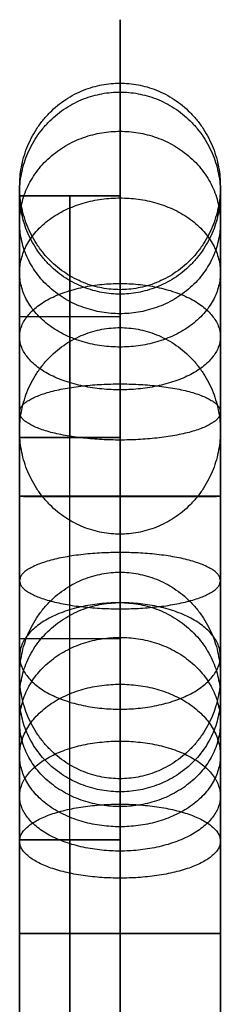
# Model space of a CAD drawing. Header units: millimetres. Extents: x -413 to 413, y -277 to 20.
# Tile 31 of 32: x 387 to 391, y 0 to 20. Entities that reach past the tile are written whole.
import ezdxf

# ---------------------------------------------------------------- set-up
doc = ezdxf.new("R2010")
doc.units = ezdxf.units.MM
doc.layers.add('Défaut', color=7, linetype='Continuous', true_color=0x000000)

# ---------------------------------------------------------------- blocks, each defined once
blk = doc.blocks.new('Shelf Library Rails_1852 v1')
at = {"layer": 'Défaut'}
blk.add_line((0.759, 926.503, 0), (0.759, 926.503, 7.7), dxfattribs=at)
for points in [[(0.759, 1852.503, 0), (0.759, 1852.503, 10), (0.759, 1852.503, 20)], [(0.759, 0.503, 20), (0.759, 0.503, 10), (0.759, 0.503, 0)]]:
    blk.add_open_spline(points, degree=2, dxfattribs=at)
blk = doc.blocks.new('Document1')
at = {"layer": 'Défaut', "extrusion": (1, -1.249e-16, 3.509e-14), "rotation": 360}
blk.add_blockref('Shelf Library Rails_1852 v1', (-7211.372, -16.387, 5522.042), dxfattribs=at)
blk = doc.blocks.new('Cabinet Mount Hook v2')
at = {"layer": 'Défaut'}
for p, q in [((-30, 2), (17.19, 2)), ((17.19, 0, -6), (17.19, 2, -6)), ((21.19, 0, 4.501), (21.19, 2, 4.501)), ((25.19, 2, -4.611), (25.19, 0, -4.611)), ((25.19, 2), (30, 2)), ((27.595, 0, -11.111), (27.595, 2, -11.111)), ((30, 0), (30, 2)), ((17.19, 1, -12.5), (-30, 1, -12.5)), ((-30, 1, 12.5), (30, 1, 12.5)), ((17.19, 1, -12.5), (17.19, 1, 0.501)), ((25.19, 1, -9.723), (25.19, 1, 0.501)), ((30, 1, -12.5), (25.19, 1, -9.723)), ((30, 1, -12.5), (30, 1, 12.5)), ((-30, 0), (17.19, 0)), ((25.19, 0), (30, 0))]:
    blk.add_line(p, q, dxfattribs=at)
at = {"layer": 'Défaut', "extrusion": (0, 1, 0)}
blk.add_arc((-21.19, 0.501, 1), 4, 0, 180, dxfattribs=at)
at = {"layer": 'Défaut'}
for points in [[(-30, 2, -12.5), (-6.405, 2, -12.5), (17.19, 2, -12.5)], [(30, 2, 12.5), (0, 2, 12.5), (-30, 2, 12.5)], [(17.19, 2, -12.5), (17.19, 1, -12.5), (17.19, 0, -12.5)], [(17.19, 2, -12.5), (17.19, 2, -6), (17.19, 2, 0.501)], [(17.19, 2, 0.501), (17.19, 1, 0.501), (17.19, 0, 0.501)], [(25.19, 0, 0.501), (25.19, 1, 0.501), (25.19, 2, 0.501)], [(25.19, 2, 0.501), (25.19, 2, -4.611), (25.19, 2, -9.723)], [(25.19, 2, -9.723), (25.19, 1, -9.723), (25.19, 0, -9.723)], [(25.19, 2, -9.723), (27.595, 2, -11.111), (30, 2, -12.5)], [(30, 2, -12.5), (30, 1, -12.5), (30, 0, -12.5)], [(30, 2, -12.5), (30, 2), (30, 2, 12.5)], [(30, 2, 12.5), (30, 1, 12.5), (30, 0, 12.5)], [(17.19, 0, -12.5), (-6.405, 0, -12.5), (-30, 0, -12.5)], [(-30, 0, 12.5), (0, 0, 12.5), (30, 0, 12.5)], [(17.19, 0, 0.501), (17.19, 0, -6), (17.19, 0, -12.5)], [(25.19, 0, -9.723), (25.19, 0, -4.611), (25.19, 0, 0.501)], [(30, 0, -12.5), (27.595, 0, -11.111), (25.19, 0, -9.723)], [(30, 0, 12.5), (30, 0), (30, 0, -12.5)]]:
    blk.add_open_spline(points, degree=2, dxfattribs=at)
for points in [[(25.19, 2, 0.501), (25.19, 2, 4.501), (21.19, 2, 4.501), (17.19, 2, 4.501), (17.19, 2, 0.501)], [(17.19, 0, 0.501), (17.19, 0, 4.501), (21.19, 0, 4.501), (25.19, 0, 4.501), (25.19, 0, 0.501)]]:
    blk.add_rational_spline(points, [1, 0.707106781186, 1, 0.707106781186, 1], degree=2, knots=[0, 0, 0, 8, 8, 16, 16, 16], dxfattribs=at)

msp = doc.modelspace()

# ---------------------------------------------------------------- linework, layer by layer
at = {"layer": 'Défaut'}
for points, weights, knots in [([(387, 16.671, 1124.438), (387, 18.724, 1124.337), (389, 18.724, 1124.337), (391, 18.724, 1124.337), (391, 16.671, 1124.438)], [1, 0.707106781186, 1, 0.707106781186, 1], [0, 0, 0, 3.141593, 3.141593, 6.283185, 6.283185, 6.283185]), ([(387, 16.671, 1959.438), (387, 18.724, 1959.337), (389, 18.724, 1959.337), (391, 18.724, 1959.337), (391, 16.671, 1959.438)], [1, 0.707106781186, 1, 0.707106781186, 1], [0, 0, 0, 3.141593, 3.141593, 6.283185, 6.283185, 6.283185]), ([(387, 16.671, 1574.438), (387, 18.724, 1574.337), (389, 18.724, 1574.337), (391, 18.724, 1574.337), (391, 16.671, 1574.438)], [1, 0.707106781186, 1, 0.707106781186, 1], [0, 0, 0, 3.141593, 3.141593, 6.283185, 6.283185, 6.283185]), ([(387, 16.537, 1126.02), (387, 18.546, 1126.446), (389, 18.546, 1126.446), (391, 18.546, 1126.446), (391, 16.537, 1126.02)], [1, 0.707106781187, 1, 0.707106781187, 1], [0, 0, 0, 3.141593, 3.141593, 6.283185, 6.283185, 6.283185]), ([(387, 16.537, 1961.02), (387, 18.546, 1961.446), (389, 18.546, 1961.446), (391, 18.546, 1961.446), (391, 16.537, 1961.02)], [1, 0.707106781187, 1, 0.707106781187, 1], [0, 0, 0, 3.141593, 3.141593, 6.283185, 6.283185, 6.283185]), ([(387, 16.537, 1576.02), (387, 18.546, 1576.446), (389, 18.546, 1576.446), (391, 18.546, 1576.446), (391, 16.537, 1576.02)], [1, 0.707106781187, 1, 0.707106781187, 1], [0, 0, 0, 3.141593, 3.141593, 6.283185, 6.283185, 6.283185]), ([(387, 15.953, 1127.566), (387, 17.767, 1128.507), (389, 17.767, 1128.507), (391, 17.767, 1128.507), (391, 15.953, 1127.566)], [1, 0.707106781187, 1, 0.707106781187, 1], [0, 0, 0, 3.141593, 3.141593, 6.283185, 6.283185, 6.283185]), ([(387, 15.953, 1962.566), (387, 17.767, 1963.507), (389, 17.767, 1963.507), (391, 17.767, 1963.507), (391, 15.953, 1962.566)], [1, 0.707106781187, 1, 0.707106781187, 1], [0, 0, 0, 3.141593, 3.141593, 6.283185, 6.283185, 6.283185]), ([(387, 15.953, 1577.566), (387, 17.767, 1578.507), (389, 17.767, 1578.507), (391, 17.767, 1578.507), (391, 15.953, 1577.566)], [1, 0.707106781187, 1, 0.707106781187, 1], [0, 0, 0, 3.141593, 3.141593, 6.283185, 6.283185, 6.283185]), ([(391, 16.671, 1124.438), (391, 14.617, 1124.539), (389, 14.617, 1124.539), (387, 14.617, 1124.539), (387, 16.671, 1124.438)], [1, 0.707106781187, 1, 0.707106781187, 1], [6.283185, 6.283185, 6.283185, 9.424778, 9.424778, 12.566371, 12.566371, 12.566371]), ([(391, 16.671, 1959.438), (391, 14.617, 1959.539), (389, 14.617, 1959.539), (387, 14.617, 1959.539), (387, 16.671, 1959.438)], [1, 0.707106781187, 1, 0.707106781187, 1], [6.283185, 6.283185, 6.283185, 9.424778, 9.424778, 12.566371, 12.566371, 12.566371]), ([(391, 16.671, 1574.438), (391, 14.617, 1574.539), (389, 14.617, 1574.539), (387, 14.617, 1574.539), (387, 16.671, 1574.438)], [1, 0.707106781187, 1, 0.707106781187, 1], [6.283185, 6.283185, 6.283185, 9.424778, 9.424778, 12.566371, 12.566371, 12.566371]), ([(391, 16.537, 1126.02), (391, 14.528, 1125.594), (389, 14.528, 1125.594), (387, 14.528, 1125.594), (387, 16.537, 1126.02)], [1, 0.707106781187, 1, 0.707106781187, 1], [6.283185, 6.283185, 6.283185, 9.424778, 9.424778, 12.566371, 12.566371, 12.566371]), ([(391, 16.537, 1961.02), (391, 14.528, 1960.594), (389, 14.528, 1960.594), (387, 14.528, 1960.594), (387, 16.537, 1961.02)], [1, 0.707106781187, 1, 0.707106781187, 1], [6.283185, 6.283185, 6.283185, 9.424778, 9.424778, 12.566371, 12.566371, 12.566371]), ([(391, 16.537, 1576.02), (391, 14.528, 1575.594), (389, 14.528, 1575.594), (387, 14.528, 1575.594), (387, 16.537, 1576.02)], [1, 0.707106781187, 1, 0.707106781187, 1], [6.283185, 6.283185, 6.283185, 9.424778, 9.424778, 12.566371, 12.566371, 12.566371]), ([(387, 14.958, 1128.899), (387, 16.441, 1130.284), (389, 16.441, 1130.284), (391, 16.441, 1130.284), (391, 14.958, 1128.899)], [1, 0.707106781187, 1, 0.707106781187, 1], [0, 0, 0, 3.141593, 3.141593, 6.283185, 6.283185, 6.283185]), ([(387, 14.958, 1963.899), (387, 16.441, 1965.284), (389, 16.441, 1965.284), (391, 16.441, 1965.284), (391, 14.958, 1963.899)], [1, 0.707106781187, 1, 0.707106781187, 1], [0, 0, 0, 3.141593, 3.141593, 6.283185, 6.283185, 6.283185]), ([(387, 14.958, 1578.899), (387, 16.441, 1580.284), (389, 16.441, 1580.284), (391, 16.441, 1580.284), (391, 14.958, 1578.899)], [1, 0.707106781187, 1, 0.707106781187, 1], [0, 0, 0, 3.141593, 3.141593, 6.283185, 6.283185, 6.283185]), ([(391, 15.953, 1127.566), (391, 14.139, 1126.624), (389, 14.139, 1126.624), (387, 14.139, 1126.624), (387, 15.953, 1127.566)], [1, 0.707106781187, 1, 0.707106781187, 1], [6.283185, 6.283185, 6.283185, 9.424778, 9.424778, 12.566371, 12.566371, 12.566371]), ([(391, 15.953, 1962.566), (391, 14.139, 1961.624), (389, 14.139, 1961.624), (387, 14.139, 1961.624), (387, 15.953, 1962.566)], [1, 0.707106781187, 1, 0.707106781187, 1], [6.283185, 6.283185, 6.283185, 9.424778, 9.424778, 12.566371, 12.566371, 12.566371]), ([(391, 15.953, 1577.566), (391, 14.139, 1576.624), (389, 14.139, 1576.624), (387, 14.139, 1576.624), (387, 15.953, 1577.566)], [1, 0.707106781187, 1, 0.707106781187, 1], [6.283185, 6.283185, 6.283185, 9.424778, 9.424778, 12.566371, 12.566371, 12.566371]), ([(391, 14.958, 1128.899), (391, 13.476, 1127.513), (389, 13.476, 1127.513), (387, 13.476, 1127.513), (387, 14.958, 1128.899)], [1, 0.707106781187, 1, 0.707106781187, 1], [6.283185, 6.283185, 6.283185, 9.424778, 9.424778, 12.566371, 12.566371, 12.566371]), ([(391, 14.958, 1963.899), (391, 13.476, 1962.513), (389, 13.476, 1962.513), (387, 13.476, 1962.513), (387, 14.958, 1963.899)], [1, 0.707106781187, 1, 0.707106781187, 1], [6.283185, 6.283185, 6.283185, 9.424778, 9.424778, 12.566371, 12.566371, 12.566371]), ([(391, 14.958, 1578.899), (391, 13.476, 1577.513), (389, 13.476, 1577.513), (387, 13.476, 1577.513), (387, 14.958, 1578.899)], [1, 0.707106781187, 1, 0.707106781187, 1], [6.283185, 6.283185, 6.283185, 9.424778, 9.424778, 12.566371, 12.566371, 12.566371]), ([(387, 13.683, 1129.888), (387, 14.74, 1131.603), (389, 14.74, 1131.603), (391, 14.74, 1131.603), (391, 13.683, 1129.888)], [1, 0.707106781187, 1, 0.707106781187, 1], [0, 0, 0, 3.141593, 3.141593, 6.283185, 6.283185, 6.283185]), ([(387, 13.683, 1964.888), (387, 14.74, 1966.603), (389, 14.74, 1966.603), (391, 14.74, 1966.603), (391, 13.683, 1964.888)], [1, 0.707106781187, 1, 0.707106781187, 1], [0, 0, 0, 3.141593, 3.141593, 6.283185, 6.283185, 6.283185]), ([(387, 13.683, 1579.888), (387, 14.74, 1581.603), (389, 14.74, 1581.603), (391, 14.74, 1581.603), (391, 13.683, 1579.888)], [1, 0.707106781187, 1, 0.707106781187, 1], [0, 0, 0, 3.141593, 3.141593, 6.283185, 6.283185, 6.283185]), ([(387, 11.808, 1031.068), (387, 13.862, 1030.966), (389, 13.862, 1030.966), (391, 13.862, 1030.966), (391, 11.808, 1031.068)], [1, 0.707106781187, 1, 0.707106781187, 1], [0, 0, 0, 3.141593, 3.141593, 6.283185, 6.283185, 6.283185]), ([(387, 11.808, 1866.068), (387, 13.862, 1865.966), (389, 13.862, 1865.966), (391, 13.862, 1865.966), (391, 11.808, 1866.068)], [1, 0.707106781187, 1, 0.707106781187, 1], [0, 0, 0, 3.141593, 3.141593, 6.283185, 6.283185, 6.283185]), ([(387, 11.808, 1481.068), (387, 13.862, 1480.966), (389, 13.862, 1480.966), (391, 13.862, 1480.966), (391, 11.808, 1481.068)], [1, 0.707106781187, 1, 0.707106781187, 1], [0, 0, 0, 3.141593, 3.141593, 6.283185, 6.283185, 6.283185]), ([(391, 13.683, 1129.888), (391, 12.625, 1128.172), (389, 12.625, 1128.172), (387, 12.625, 1128.172), (387, 13.683, 1129.888)], [1, 0.707106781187, 1, 0.707106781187, 1], [6.283185, 6.283185, 6.283185, 9.424778, 9.424778, 12.566371, 12.566371, 12.566371]), ([(391, 13.683, 1964.888), (391, 12.625, 1963.172), (389, 12.625, 1963.172), (387, 12.625, 1963.172), (387, 13.683, 1964.888)], [1, 0.707106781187, 1, 0.707106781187, 1], [6.283185, 6.283185, 6.283185, 9.424778, 9.424778, 12.566371, 12.566371, 12.566371]), ([(391, 13.683, 1579.888), (391, 12.625, 1578.172), (389, 12.625, 1578.172), (387, 12.625, 1578.172), (387, 13.683, 1579.888)], [1, 0.707106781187, 1, 0.707106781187, 1], [6.283185, 6.283185, 6.283185, 9.424778, 9.424778, 12.566371, 12.566371, 12.566371]), ([(387, 12.185, 1130.517), (387, 12.743, 1132.441), (389, 12.743, 1132.441), (391, 12.743, 1132.441), (391, 12.185, 1130.517)], [1, 0.707106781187, 1, 0.707106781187, 1], [0, 0, 0, 3.141593, 3.141593, 6.283185, 6.283185, 6.283185]), ([(387, 12.185, 1965.517), (387, 12.743, 1967.441), (389, 12.743, 1967.441), (391, 12.743, 1967.441), (391, 12.185, 1965.517)], [1, 0.707106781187, 1, 0.707106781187, 1], [0, 0, 0, 3.141593, 3.141593, 6.283185, 6.283185, 6.283185]), ([(387, 12.185, 1580.517), (387, 12.743, 1582.441), (389, 12.743, 1582.441), (391, 12.743, 1582.441), (391, 12.185, 1580.517)], [1, 0.707106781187, 1, 0.707106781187, 1], [0, 0, 0, 3.141593, 3.141593, 6.283185, 6.283185, 6.283185]), ([(391, 12.185, 1130.517), (391, 11.627, 1128.592), (389, 11.627, 1128.592), (387, 11.627, 1128.592), (387, 12.185, 1130.517)], [1, 0.707106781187, 1, 0.707106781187, 1], [6.283185, 6.283185, 6.283185, 9.424778, 9.424778, 12.566371, 12.566371, 12.566371]), ([(391, 12.185, 1965.517), (391, 11.627, 1963.592), (389, 11.627, 1963.592), (387, 11.627, 1963.592), (387, 12.185, 1965.517)], [1, 0.707106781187, 1, 0.707106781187, 1], [6.283185, 6.283185, 6.283185, 9.424778, 9.424778, 12.566371, 12.566371, 12.566371]), ([(391, 12.185, 1580.517), (391, 11.627, 1578.592), (389, 11.627, 1578.592), (387, 11.627, 1578.592), (387, 12.185, 1580.517)], [1, 0.707106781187, 1, 0.707106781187, 1], [6.283185, 6.283185, 6.283185, 9.424778, 9.424778, 12.566371, 12.566371, 12.566371]), ([(391, 11.808, 1031.068), (391, 9.755, 1031.169), (389, 9.755, 1031.169), (387, 9.755, 1031.169), (387, 11.808, 1031.068)], [1, 0.707106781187, 1, 0.707106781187, 1], [6.283185, 6.283185, 6.283185, 9.424778, 9.424778, 12.566371, 12.566371, 12.566371]), ([(391, 11.808, 1866.068), (391, 9.755, 1866.169), (389, 9.755, 1866.169), (387, 9.755, 1866.169), (387, 11.808, 1866.068)], [1, 0.707106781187, 1, 0.707106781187, 1], [6.283185, 6.283185, 6.283185, 9.424778, 9.424778, 12.566371, 12.566371, 12.566371]), ([(391, 11.808, 1481.068), (391, 9.755, 1481.169), (389, 9.755, 1481.169), (387, 9.755, 1481.169), (387, 11.808, 1481.068)], [1, 0.707106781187, 1, 0.707106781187, 1], [6.283185, 6.283185, 6.283185, 9.424778, 9.424778, 12.566371, 12.566371, 12.566371]), ([(391, 10.508, 1130.742), (391, 10.509, 1128.742), (389, 10.509, 1128.742), (387, 10.509, 1128.742), (387, 10.508, 1130.742)], [1, 0.707106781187, 1, 0.707106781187, 1], [6.283185, 6.283185, 6.283185, 9.424778, 9.424778, 12.566371, 12.566371, 12.566371]), ([(391, 10.508, 1965.742), (391, 10.509, 1963.742), (389, 10.509, 1963.742), (387, 10.509, 1963.742), (387, 10.508, 1965.742)], [1, 0.707106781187, 1, 0.707106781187, 1], [6.283185, 6.283185, 6.283185, 9.424778, 9.424778, 12.566371, 12.566371, 12.566371]), ([(391, 10.508, 1580.742), (391, 10.509, 1578.742), (389, 10.509, 1578.742), (387, 10.509, 1578.742), (387, 10.508, 1580.742)], [1, 0.707106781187, 1, 0.707106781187, 1], [6.283185, 6.283185, 6.283185, 9.424778, 9.424778, 12.566371, 12.566371, 12.566371]), ([(387, 10.508, 1130.742), (387, 10.507, 1132.742), (389, 10.507, 1132.742), (391, 10.507, 1132.742), (391, 10.508, 1130.742)], [1, 0.707106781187, 1, 0.707106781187, 1], [0, 0, 0, 3.141593, 3.141593, 6.283185, 6.283185, 6.283185]), ([(387, 10.508, 1965.742), (387, 10.507, 1967.742), (389, 10.507, 1967.742), (391, 10.507, 1967.742), (391, 10.508, 1965.742)], [1, 0.707106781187, 1, 0.707106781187, 1], [0, 0, 0, 3.141593, 3.141593, 6.283185, 6.283185, 6.283185]), ([(387, 10.508, 1580.742), (387, 10.507, 1582.742), (389, 10.507, 1582.742), (391, 10.507, 1582.742), (391, 10.508, 1580.742)], [1, 0.707106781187, 1, 0.707106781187, 1], [0, 0, 0, 3.141593, 3.141593, 6.283185, 6.283185, 6.283185]), ([(391, 8.831, 1130.515), (391, 9.391, 1128.591), (389, 9.391, 1128.591), (387, 9.391, 1128.591), (387, 8.831, 1130.515)], [1, 0.707106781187, 1, 0.707106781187, 1], [6.283185, 6.283185, 6.283185, 9.424778, 9.424778, 12.566371, 12.566371, 12.566371]), ([(391, 8.831, 1965.515), (391, 9.391, 1963.591), (389, 9.391, 1963.591), (387, 9.391, 1963.591), (387, 8.831, 1965.515)], [1, 0.707106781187, 1, 0.707106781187, 1], [6.283185, 6.283185, 6.283185, 9.424778, 9.424778, 12.566371, 12.566371, 12.566371]), ([(391, 8.831, 1580.515), (391, 9.391, 1578.591), (389, 9.391, 1578.591), (387, 9.391, 1578.591), (387, 8.831, 1580.515)], [1, 0.707106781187, 1, 0.707106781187, 1], [6.283185, 6.283185, 6.283185, 9.424778, 9.424778, 12.566371, 12.566371, 12.566371]), ([(387, 6.946, 937.697), (387, 8.999, 937.596), (389, 8.999, 937.596), (391, 8.999, 937.596), (391, 6.946, 937.697)], [1, 0.707106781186, 1, 0.707106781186, 1], [0, 0, 0, 3.141593, 3.141593, 6.283185, 6.283185, 6.283185]), ([(387, 6.946, 1772.697), (387, 8.999, 1772.596), (389, 8.999, 1772.596), (391, 8.999, 1772.596), (391, 6.946, 1772.697)], [1, 0.707106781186, 1, 0.707106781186, 1], [0, 0, 0, 3.141593, 3.141593, 6.283185, 6.283185, 6.283185]), ([(387, 6.946, 1387.697), (387, 8.999, 1387.596), (389, 8.999, 1387.596), (391, 8.999, 1387.596), (391, 6.946, 1387.697)], [1, 0.707106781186, 1, 0.707106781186, 1], [0, 0, 0, 3.141593, 3.141593, 6.283185, 6.283185, 6.283185]), ([(387, 8.831, 1130.515), (387, 8.271, 1132.44), (389, 8.271, 1132.44), (391, 8.271, 1132.44), (391, 8.831, 1130.515)], [1, 0.707106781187, 1, 0.707106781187, 1], [0, 0, 0, 3.141593, 3.141593, 6.283185, 6.283185, 6.283185]), ([(387, 8.831, 1965.515), (387, 8.271, 1967.44), (389, 8.271, 1967.44), (391, 8.271, 1967.44), (391, 8.831, 1965.515)], [1, 0.707106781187, 1, 0.707106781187, 1], [0, 0, 0, 3.141593, 3.141593, 6.283185, 6.283185, 6.283185]), ([(387, 8.831, 1580.515), (387, 8.271, 1582.44), (389, 8.271, 1582.44), (391, 8.271, 1582.44), (391, 8.831, 1580.515)], [1, 0.707106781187, 1, 0.707106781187, 1], [0, 0, 0, 3.141593, 3.141593, 6.283185, 6.283185, 6.283185]), ([(387, 6.513, 935.927), (387, 8.394, 935.118), (389, 8.394, 935.118), (391, 8.394, 935.118), (391, 6.513, 935.927)], [1, 0.707106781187, 1, 0.707106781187, 1], [0, 0, 0, 3.141593, 3.141593, 6.283185, 6.283185, 6.283185]), ([(387, 6.513, 1770.927), (387, 8.394, 1770.118), (389, 8.394, 1770.118), (391, 8.394, 1770.118), (391, 6.513, 1770.927)], [1, 0.707106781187, 1, 0.707106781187, 1], [0, 0, 0, 3.141593, 3.141593, 6.283185, 6.283185, 6.283185]), ([(387, 6.513, 1385.927), (387, 8.394, 1385.118), (389, 8.394, 1385.118), (391, 8.394, 1385.118), (391, 6.513, 1385.927)], [1, 0.707106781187, 1, 0.707106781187, 1], [0, 0, 0, 3.141593, 3.141593, 6.283185, 6.283185, 6.283185]), ([(391, 7.334, 1129.885), (391, 8.393, 1128.17), (389, 8.393, 1128.17), (387, 8.393, 1128.17), (387, 7.334, 1129.885)], [1, 0.707106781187, 1, 0.707106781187, 1], [6.283185, 6.283185, 6.283185, 9.424778, 9.424778, 12.566371, 12.566371, 12.566371]), ([(391, 7.334, 1964.885), (391, 8.393, 1963.17), (389, 8.393, 1963.17), (387, 8.393, 1963.17), (387, 7.334, 1964.885)], [1, 0.707106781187, 1, 0.707106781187, 1], [6.283185, 6.283185, 6.283185, 9.424778, 9.424778, 12.566371, 12.566371, 12.566371]), ([(391, 7.334, 1579.885), (391, 8.393, 1578.17), (389, 8.393, 1578.17), (387, 8.393, 1578.17), (387, 7.334, 1579.885)], [1, 0.707106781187, 1, 0.707106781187, 1], [6.283185, 6.283185, 6.283185, 9.424778, 9.424778, 12.566371, 12.566371, 12.566371]), ([(387, 6.021, 935.079), (387, 7.704, 933.931), (389, 7.704, 933.931), (391, 7.704, 933.931), (391, 6.021, 935.079)], [1, 0.707106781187, 1, 0.707106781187, 1], [0, 0, 0, 3.141593, 3.141593, 6.283185, 6.283185, 6.283185]), ([(387, 6.021, 1770.079), (387, 7.704, 1768.931), (389, 7.704, 1768.931), (391, 7.704, 1768.931), (391, 6.021, 1770.079)], [1, 0.707106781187, 1, 0.707106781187, 1], [0, 0, 0, 3.141593, 3.141593, 6.283185, 6.283185, 6.283185]), ([(387, 6.021, 1385.079), (387, 7.704, 1383.931), (389, 7.704, 1383.931), (391, 7.704, 1383.931), (391, 6.021, 1385.079)], [1, 0.707106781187, 1, 0.707106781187, 1], [0, 0, 0, 3.141593, 3.141593, 6.283185, 6.283185, 6.283185]), ([(387, 7.334, 1129.885), (387, 6.275, 1131.599), (389, 6.275, 1131.599), (391, 6.275, 1131.599), (391, 7.334, 1129.885)], [1, 0.707106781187, 1, 0.707106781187, 1], [0, 0, 0, 3.141593, 3.141593, 6.283185, 6.283185, 6.283185]), ([(387, 7.334, 1964.885), (387, 6.275, 1966.599), (389, 6.275, 1966.599), (391, 6.275, 1966.599), (391, 7.334, 1964.885)], [1, 0.707106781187, 1, 0.707106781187, 1], [0, 0, 0, 3.141593, 3.141593, 6.283185, 6.283185, 6.283185]), ([(387, 7.334, 1579.885), (387, 6.275, 1581.599), (389, 6.275, 1581.599), (391, 6.275, 1581.599), (391, 7.334, 1579.885)], [1, 0.707106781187, 1, 0.707106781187, 1], [0, 0, 0, 3.141593, 3.141593, 6.283185, 6.283185, 6.283185]), ([(391, 6.946, 937.697), (391, 4.893, 937.798), (389, 4.893, 937.798), (387, 4.893, 937.798), (387, 6.946, 937.697)], [1, 0.707106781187, 1, 0.707106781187, 1], [6.283185, 6.283185, 6.283185, 9.424778, 9.424778, 12.566371, 12.566371, 12.566371]), ([(391, 6.946, 1772.697), (391, 4.893, 1772.798), (389, 4.893, 1772.798), (387, 4.893, 1772.798), (387, 6.946, 1772.697)], [1, 0.707106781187, 1, 0.707106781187, 1], [6.283185, 6.283185, 6.283185, 9.424778, 9.424778, 12.566371, 12.566371, 12.566371]), ([(391, 6.946, 1387.697), (391, 4.893, 1387.798), (389, 4.893, 1387.798), (387, 4.893, 1387.798), (387, 6.946, 1387.697)], [1, 0.707106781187, 1, 0.707106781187, 1], [6.283185, 6.283185, 6.283185, 9.424778, 9.424778, 12.566371, 12.566371, 12.566371]), ([(387, 5.354, 934.326), (387, 6.771, 932.877), (389, 6.771, 932.877), (391, 6.771, 932.877), (391, 5.354, 934.326)], [1, 0.707106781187, 1, 0.707106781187, 1], [0, 0, 0, 3.141593, 3.141593, 6.283185, 6.283185, 6.283185]), ([(387, 5.354, 1769.326), (387, 6.771, 1767.877), (389, 6.771, 1767.877), (391, 6.771, 1767.877), (391, 5.354, 1769.326)], [1, 0.707106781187, 1, 0.707106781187, 1], [0, 0, 0, 3.141593, 3.141593, 6.283185, 6.283185, 6.283185]), ([(387, 5.354, 1384.326), (387, 6.771, 1382.877), (389, 6.771, 1382.877), (391, 6.771, 1382.877), (391, 5.354, 1384.326)], [1, 0.707106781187, 1, 0.707106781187, 1], [0, 0, 0, 3.141593, 3.141593, 6.283185, 6.283185, 6.283185]), ([(391, 6.513, 935.927), (391, 4.633, 936.736), (389, 4.633, 936.736), (387, 4.633, 936.736), (387, 6.513, 935.927)], [1, 0.707106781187, 1, 0.707106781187, 1], [6.283185, 6.283185, 6.283185, 9.424778, 9.424778, 12.566371, 12.566371, 12.566371]), ([(391, 6.513, 1770.927), (391, 4.633, 1771.736), (389, 4.633, 1771.736), (387, 4.633, 1771.736), (387, 6.513, 1770.927)], [1, 0.707106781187, 1, 0.707106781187, 1], [6.283185, 6.283185, 6.283185, 9.424778, 9.424778, 12.566371, 12.566371, 12.566371]), ([(391, 6.513, 1385.927), (391, 4.633, 1386.736), (389, 4.633, 1386.736), (387, 4.633, 1386.736), (387, 6.513, 1385.927)], [1, 0.707106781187, 1, 0.707106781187, 1], [6.283185, 6.283185, 6.283185, 9.424778, 9.424778, 12.566371, 12.566371, 12.566371]), ([(391, 6.021, 935.079), (391, 4.338, 936.227), (389, 4.338, 936.227), (387, 4.338, 936.227), (387, 6.021, 935.079)], [1, 0.707106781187, 1, 0.707106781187, 1], [6.283185, 6.283185, 6.283185, 9.424778, 9.424778, 12.566371, 12.566371, 12.566371]), ([(391, 6.021, 1770.079), (391, 4.338, 1771.227), (389, 4.338, 1771.227), (387, 4.338, 1771.227), (387, 6.021, 1770.079)], [1, 0.707106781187, 1, 0.707106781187, 1], [6.283185, 6.283185, 6.283185, 9.424778, 9.424778, 12.566371, 12.566371, 12.566371]), ([(391, 6.021, 1385.079), (391, 4.338, 1386.227), (389, 4.338, 1386.227), (387, 4.338, 1386.227), (387, 6.021, 1385.079)], [1, 0.707106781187, 1, 0.707106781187, 1], [6.283185, 6.283185, 6.283185, 9.424778, 9.424778, 12.566371, 12.566371, 12.566371]), ([(387, 4.547, 933.716), (387, 5.641, 932.023), (389, 5.641, 932.023), (391, 5.641, 932.023), (391, 4.547, 933.716)], [1, 0.707106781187, 1, 0.707106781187, 1], [0, 0, 0, 3.141593, 3.141593, 6.283185, 6.283185, 6.283185]), ([(387, 4.547, 1768.716), (387, 5.641, 1767.023), (389, 5.641, 1767.023), (391, 5.641, 1767.023), (391, 4.547, 1768.716)], [1, 0.707106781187, 1, 0.707106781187, 1], [0, 0, 0, 3.141593, 3.141593, 6.283185, 6.283185, 6.283185]), ([(387, 4.547, 1383.716), (387, 5.641, 1382.023), (389, 5.641, 1382.023), (391, 5.641, 1382.023), (391, 4.547, 1383.716)], [1, 0.707106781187, 1, 0.707106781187, 1], [0, 0, 0, 3.141593, 3.141593, 6.283185, 6.283185, 6.283185]), ([(391, 5.354, 934.326), (391, 3.938, 935.776), (389, 3.938, 935.776), (387, 3.938, 935.776), (387, 5.354, 934.326)], [1, 0.707106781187, 1, 0.707106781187, 1], [6.283185, 6.283185, 6.283185, 9.424778, 9.424778, 12.566371, 12.566371, 12.566371]), ([(391, 5.354, 1769.326), (391, 3.938, 1770.776), (389, 3.938, 1770.776), (387, 3.938, 1770.776), (387, 5.354, 1769.326)], [1, 0.707106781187, 1, 0.707106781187, 1], [6.283185, 6.283185, 6.283185, 9.424778, 9.424778, 12.566371, 12.566371, 12.566371]), ([(391, 5.354, 1384.326), (391, 3.938, 1385.776), (389, 3.938, 1385.776), (387, 3.938, 1385.776), (387, 5.354, 1384.326)], [1, 0.707106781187, 1, 0.707106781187, 1], [6.283185, 6.283185, 6.283185, 9.424778, 9.424778, 12.566371, 12.566371, 12.566371]), ([(391, 4.547, 933.716), (391, 3.454, 935.41), (389, 3.454, 935.41), (387, 3.454, 935.41), (387, 4.547, 933.716)], [1, 0.707106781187, 1, 0.707106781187, 1], [6.283185, 6.283185, 6.283185, 9.424778, 9.424778, 12.566371, 12.566371, 12.566371]), ([(391, 4.547, 1768.716), (391, 3.454, 1770.41), (389, 3.454, 1770.41), (387, 3.454, 1770.41), (387, 4.547, 1768.716)], [1, 0.707106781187, 1, 0.707106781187, 1], [6.283185, 6.283185, 6.283185, 9.424778, 9.424778, 12.566371, 12.566371, 12.566371]), ([(391, 4.547, 1383.716), (391, 3.454, 1385.41), (389, 3.454, 1385.41), (387, 3.454, 1385.41), (387, 4.547, 1383.716)], [1, 0.707106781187, 1, 0.707106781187, 1], [6.283185, 6.283185, 6.283185, 9.424778, 9.424778, 12.566371, 12.566371, 12.566371]), ([(387, 3.651, 933.281), (387, 4.387, 931.413), (389, 4.387, 931.413), (391, 4.387, 931.413), (391, 3.651, 933.281)], [1, 0.707106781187, 1, 0.707106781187, 1], [0, 0, 0, 3.141593, 3.141593, 6.283185, 6.283185, 6.283185]), ([(387, 3.651, 1768.281), (387, 4.387, 1766.413), (389, 4.387, 1766.413), (391, 4.387, 1766.413), (391, 3.651, 1768.281)], [1, 0.707106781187, 1, 0.707106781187, 1], [0, 0, 0, 3.141593, 3.141593, 6.283185, 6.283185, 6.283185]), ([(387, 3.651, 1383.281), (387, 4.387, 1381.413), (389, 4.387, 1381.413), (391, 4.387, 1381.413), (391, 3.651, 1383.281)], [1, 0.707106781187, 1, 0.707106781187, 1], [0, 0, 0, 3.141593, 3.141593, 6.283185, 6.283185, 6.283185]), ([(391, 3.651, 933.281), (391, 2.916, 935.148), (389, 2.916, 935.148), (387, 2.916, 935.148), (387, 3.651, 933.281)], [1, 0.707106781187, 1, 0.707106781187, 1], [6.283185, 6.283185, 6.283185, 9.424778, 9.424778, 12.566371, 12.566371, 12.566371]), ([(391, 3.651, 1768.281), (391, 2.916, 1770.148), (389, 2.916, 1770.148), (387, 2.916, 1770.148), (387, 3.651, 1768.281)], [1, 0.707106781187, 1, 0.707106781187, 1], [6.283185, 6.283185, 6.283185, 9.424778, 9.424778, 12.566371, 12.566371, 12.566371]), ([(391, 3.651, 1383.281), (391, 2.916, 1385.148), (389, 2.916, 1385.148), (387, 2.916, 1385.148), (387, 3.651, 1383.281)], [1, 0.707106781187, 1, 0.707106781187, 1], [6.283185, 6.283185, 6.283185, 9.424778, 9.424778, 12.566371, 12.566371, 12.566371]), ([(391, 1.813, 932.95), (391, 1.813, 934.95), (389, 1.813, 934.95), (387, 1.813, 934.95), (387, 1.813, 932.95)], [1, 0.707106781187, 1, 0.707106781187, 1], [6.283185, 6.283185, 6.283185, 9.424778, 9.424778, 12.566371, 12.566371, 12.566371]), ([(387, 1.813, 932.95), (387, 1.813, 930.95), (389, 1.813, 930.95), (391, 1.813, 930.95), (391, 1.813, 932.95)], [1, 0.707106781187, 1, 0.707106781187, 1], [0, 0, 0, 3.141593, 3.141593, 6.283185, 6.283185, 6.283185]), ([(391, 1.813, 1767.95), (391, 1.813, 1769.95), (389, 1.813, 1769.95), (387, 1.813, 1769.95), (387, 1.813, 1767.95)], [1, 0.707106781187, 1, 0.707106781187, 1], [6.283185, 6.283185, 6.283185, 9.424778, 9.424778, 12.566371, 12.566371, 12.566371]), ([(387, 1.813, 1767.95), (387, 1.813, 1765.95), (389, 1.813, 1765.95), (391, 1.813, 1765.95), (391, 1.813, 1767.95)], [1, 0.707106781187, 1, 0.707106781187, 1], [0, 0, 0, 3.141593, 3.141593, 6.283185, 6.283185, 6.283185]), ([(391, 1.813, 1382.95), (391, 1.813, 1384.95), (389, 1.813, 1384.95), (387, 1.813, 1384.95), (387, 1.813, 1382.95)], [1, 0.707106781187, 1, 0.707106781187, 1], [6.283185, 6.283185, 6.283185, 9.424778, 9.424778, 12.566371, 12.566371, 12.566371]), ([(387, 1.813, 1382.95), (387, 1.813, 1380.95), (389, 1.813, 1380.95), (391, 1.813, 1380.95), (391, 1.813, 1382.95)], [1, 0.707106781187, 1, 0.707106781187, 1], [0, 0, 0, 3.141593, 3.141593, 6.283185, 6.283185, 6.283185])]:
    msp.add_rational_spline(points, weights, degree=2, knots=knots, dxfattribs=at)
for points, knots in [([(389, 6.275, 1131.599), (389, 6.898, 1131.964), (389, 8.27, 1132.541), (389, 10.507, 1132.844), (389, 12.744, 1132.543), (389, 14.79, 1131.684), (389, 16.533, 1130.333), (389, 17.859, 1128.555), (389, 18.638, 1126.493), (389, 18.761, 1125.044), (389, 18.724, 1124.337)], [0, 0, 0, 0, 1.591672, 3.243692, 4.895712, 6.487384, 8.079056, 9.731075, 11.383095, 12.974767, 12.974767, 12.974767, 12.974767]), ([(389, 6.275, 1966.599), (389, 6.898, 1966.964), (389, 8.27, 1967.541), (389, 10.507, 1967.844), (389, 12.744, 1967.543), (389, 14.79, 1966.684), (389, 16.533, 1965.333), (389, 17.859, 1963.555), (389, 18.638, 1961.493), (389, 18.761, 1960.044), (389, 18.724, 1959.337)], [0, 0, 0, 0, 1.591672, 3.243692, 4.895712, 6.487384, 8.079056, 9.731075, 11.383095, 12.974767, 12.974767, 12.974767, 12.974767]), ([(389, 6.275, 1581.599), (389, 6.898, 1581.964), (389, 8.27, 1582.541), (389, 10.507, 1582.844), (389, 12.744, 1582.543), (389, 14.79, 1581.684), (389, 16.533, 1580.333), (389, 17.859, 1578.555), (389, 18.638, 1576.493), (389, 18.761, 1575.044), (389, 18.724, 1574.337)], [0, 0, 0, 0, 1.591672, 3.243692, 4.895712, 6.487384, 8.079056, 9.731075, 11.383095, 12.974767, 12.974767, 12.974767, 12.974767]), ([(387, 16.671, 1124.438), (387, 16.698, 1124.968), (387, 16.606, 1126.055), (387, 16.022, 1127.601), (387, 15.027, 1128.935), (387, 13.72, 1129.948), (387, 12.185, 1130.593), (387, 10.508, 1130.818), (387, 8.83, 1130.591), (387, 7.801, 1130.158), (387, 7.334, 1129.885)], [-12.974767, -12.974767, -12.974767, -12.974767, -11.383095, -9.731075, -8.079056, -6.487384, -4.895712, -3.243692, -1.591672, 0, 0, 0, 0]), ([(387, 16.671, 1959.438), (387, 16.698, 1959.968), (387, 16.606, 1961.055), (387, 16.022, 1962.601), (387, 15.027, 1963.935), (387, 13.72, 1964.948), (387, 12.185, 1965.593), (387, 10.508, 1965.818), (387, 8.83, 1965.591), (387, 7.801, 1965.158), (387, 7.334, 1964.885)], [-12.974767, -12.974767, -12.974767, -12.974767, -11.383095, -9.731075, -8.079056, -6.487384, -4.895712, -3.243692, -1.591672, 0, 0, 0, 0]), ([(387, 16.671, 1574.438), (387, 16.698, 1574.968), (387, 16.606, 1576.055), (387, 16.022, 1577.601), (387, 15.027, 1578.935), (387, 13.72, 1579.948), (387, 12.185, 1580.593), (387, 10.508, 1580.818), (387, 8.83, 1580.591), (387, 7.801, 1580.158), (387, 7.334, 1579.885)], [-12.974767, -12.974767, -12.974767, -12.974767, -11.383095, -9.731075, -8.079056, -6.487384, -4.895712, -3.243692, -1.591672, 0, 0, 0, 0]), ([(391, 7.334, 1129.885), (391, 7.801, 1130.158), (391, 8.83, 1130.591), (391, 10.508, 1130.818), (391, 12.185, 1130.593), (391, 13.72, 1129.948), (391, 15.027, 1128.935), (391, 16.022, 1127.601), (391, 16.606, 1126.055), (391, 16.698, 1124.968), (391, 16.671, 1124.438)], [0, 0, 0, 0, 1.591672, 3.243692, 4.895712, 6.487384, 8.079056, 9.731075, 11.383095, 12.974767, 12.974767, 12.974767, 12.974767]), ([(391, 7.334, 1964.885), (391, 7.801, 1965.158), (391, 8.83, 1965.591), (391, 10.508, 1965.818), (391, 12.185, 1965.593), (391, 13.72, 1964.948), (391, 15.027, 1963.935), (391, 16.022, 1962.601), (391, 16.606, 1961.055), (391, 16.698, 1959.968), (391, 16.671, 1959.438)], [0, 0, 0, 0, 1.591672, 3.243692, 4.895712, 6.487384, 8.079056, 9.731075, 11.383095, 12.974767, 12.974767, 12.974767, 12.974767]), ([(391, 7.334, 1579.885), (391, 7.801, 1580.158), (391, 8.83, 1580.591), (391, 10.508, 1580.818), (391, 12.185, 1580.593), (391, 13.72, 1579.948), (391, 15.027, 1578.935), (391, 16.022, 1577.601), (391, 16.606, 1576.055), (391, 16.698, 1574.968), (391, 16.671, 1574.438)], [0, 0, 0, 0, 1.591672, 3.243692, 4.895712, 6.487384, 8.079056, 9.731075, 11.383095, 12.974767, 12.974767, 12.974767, 12.974767]), ([(389, 8.393, 1128.17), (389, 8.704, 1128.353), (389, 9.391, 1128.641), (389, 10.509, 1128.793), (389, 11.627, 1128.642), (389, 12.65, 1128.213), (389, 13.522, 1127.537), (389, 14.185, 1126.648), (389, 14.574, 1125.617), (389, 14.636, 1124.893), (389, 14.617, 1124.539)], [0, 0, 0, 0, 1.591672, 3.243692, 4.895712, 6.487384, 8.079056, 9.731075, 11.383095, 12.974767, 12.974767, 12.974767, 12.974767]), ([(389, 8.393, 1963.17), (389, 8.704, 1963.353), (389, 9.391, 1963.641), (389, 10.509, 1963.793), (389, 11.627, 1963.642), (389, 12.65, 1963.213), (389, 13.522, 1962.537), (389, 14.185, 1961.648), (389, 14.574, 1960.617), (389, 14.636, 1959.893), (389, 14.617, 1959.539)], [0, 0, 0, 0, 1.591672, 3.243692, 4.895712, 6.487384, 8.079056, 9.731075, 11.383095, 12.974767, 12.974767, 12.974767, 12.974767]), ([(389, 8.393, 1578.17), (389, 8.704, 1578.353), (389, 9.391, 1578.641), (389, 10.509, 1578.793), (389, 11.627, 1578.642), (389, 12.65, 1578.213), (389, 13.522, 1577.537), (389, 14.185, 1576.648), (389, 14.574, 1575.617), (389, 14.636, 1574.893), (389, 14.617, 1574.539)], [0, 0, 0, 0, 1.591672, 3.243692, 4.895712, 6.487384, 8.079056, 9.731075, 11.383095, 12.974767, 12.974767, 12.974767, 12.974767]), ([(389, 8.999, 937.596), (389, 8.956, 936.743), (389, 8.638, 935.449), (389, 7.737, 933.897), (389, 6.803, 932.843), (389, 5.674, 931.989), (389, 4.035, 931.192), (389, 2.69, 930.949), (389, 1.813, 930.95)], [0, 0, 0, 0, 1.829067, 2.805087, 3.800449, 4.795811, 5.771831, 7.600898, 7.600898, 7.600898, 7.600898]), ([(389, 8.999, 1772.596), (389, 8.956, 1771.743), (389, 8.638, 1770.449), (389, 7.737, 1768.897), (389, 6.803, 1767.843), (389, 5.674, 1766.989), (389, 4.035, 1766.192), (389, 2.69, 1765.949), (389, 1.813, 1765.95)], [0, 0, 0, 0, 1.829067, 2.805087, 3.800449, 4.795811, 5.771831, 7.600898, 7.600898, 7.600898, 7.600898]), ([(389, 8.999, 1387.596), (389, 8.956, 1386.743), (389, 8.638, 1385.449), (389, 7.737, 1383.897), (389, 6.803, 1382.843), (389, 5.674, 1381.989), (389, 4.035, 1381.192), (389, 2.69, 1380.949), (389, 1.813, 1380.95)], [0, 0, 0, 0, 1.829067, 2.805087, 3.800449, 4.795811, 5.771831, 7.600898, 7.600898, 7.600898, 7.600898]), ([(387, 1.813, 932.95), (387, 2.44, 932.95), (387, 3.066, 933.063), (387, 3.651, 933.281), (387, 3.964, 933.397), (387, 4.264, 933.543), (387, 4.547, 933.716), (387, 4.836, 933.893), (387, 5.107, 934.098), (387, 5.354, 934.326), (387, 5.601, 934.555), (387, 5.825, 934.807), (387, 6.021, 935.079), (387, 6.213, 935.345), (387, 6.378, 935.63), (387, 6.513, 935.927), (387, 6.767, 936.485), (387, 6.915, 937.088), (387, 6.946, 937.697)], [-7.600898, -7.600898, -7.600898, -7.600898, -5.768089, -5.768089, -5.768089, -4.793937, -4.793937, -4.793937, -3.800443, -3.800443, -3.800443, -2.806958, -2.806958, -2.806958, -1.832813, -1.832813, -1.832813, 0, 0, 0, 0]), ([(387, 1.813, 1767.95), (387, 2.44, 1767.95), (387, 3.066, 1768.063), (387, 3.651, 1768.281), (387, 3.964, 1768.397), (387, 4.264, 1768.543), (387, 4.547, 1768.716), (387, 4.836, 1768.893), (387, 5.107, 1769.098), (387, 5.354, 1769.326), (387, 5.601, 1769.555), (387, 5.825, 1769.807), (387, 6.021, 1770.079), (387, 6.213, 1770.345), (387, 6.378, 1770.63), (387, 6.513, 1770.927), (387, 6.767, 1771.485), (387, 6.915, 1772.088), (387, 6.946, 1772.697)], [-7.600898, -7.600898, -7.600898, -7.600898, -5.768089, -5.768089, -5.768089, -4.793937, -4.793937, -4.793937, -3.800443, -3.800443, -3.800443, -2.806958, -2.806958, -2.806958, -1.832813, -1.832813, -1.832813, 0, 0, 0, 0]), ([(387, 1.813, 1382.95), (387, 2.44, 1382.95), (387, 3.066, 1383.063), (387, 3.651, 1383.281), (387, 3.964, 1383.397), (387, 4.264, 1383.543), (387, 4.547, 1383.716), (387, 4.836, 1383.893), (387, 5.107, 1384.098), (387, 5.354, 1384.326), (387, 5.601, 1384.555), (387, 5.825, 1384.807), (387, 6.021, 1385.079), (387, 6.213, 1385.345), (387, 6.378, 1385.63), (387, 6.513, 1385.927), (387, 6.767, 1386.485), (387, 6.915, 1387.088), (387, 6.946, 1387.697)], [-7.600898, -7.600898, -7.600898, -7.600898, -5.768089, -5.768089, -5.768089, -4.793937, -4.793937, -4.793937, -3.800443, -3.800443, -3.800443, -2.806958, -2.806958, -2.806958, -1.832813, -1.832813, -1.832813, 0, 0, 0, 0]), ([(391, 6.946, 937.697), (391, 6.915, 937.088), (391, 6.767, 936.485), (391, 6.513, 935.927), (391, 6.378, 935.63), (391, 6.213, 935.345), (391, 6.021, 935.079), (391, 5.825, 934.807), (391, 5.601, 934.555), (391, 5.354, 934.326), (391, 5.107, 934.098), (391, 4.836, 933.893), (391, 4.547, 933.716), (391, 4.264, 933.543), (391, 3.964, 933.397), (391, 3.651, 933.281), (391, 3.066, 933.063), (391, 2.44, 932.95), (391, 1.813, 932.95)], [0, 0, 0, 0, 1.832813, 1.832813, 1.832813, 2.806958, 2.806958, 2.806958, 3.800443, 3.800443, 3.800443, 4.793937, 4.793937, 4.793937, 5.768089, 5.768089, 5.768089, 7.600898, 7.600898, 7.600898, 7.600898]), ([(391, 6.946, 1772.697), (391, 6.915, 1772.088), (391, 6.767, 1771.485), (391, 6.513, 1770.927), (391, 6.378, 1770.63), (391, 6.213, 1770.345), (391, 6.021, 1770.079), (391, 5.825, 1769.807), (391, 5.601, 1769.555), (391, 5.354, 1769.326), (391, 5.107, 1769.098), (391, 4.836, 1768.893), (391, 4.547, 1768.716), (391, 4.264, 1768.543), (391, 3.964, 1768.397), (391, 3.651, 1768.281), (391, 3.066, 1768.063), (391, 2.44, 1767.95), (391, 1.813, 1767.95)], [0, 0, 0, 0, 1.832813, 1.832813, 1.832813, 2.806958, 2.806958, 2.806958, 3.800443, 3.800443, 3.800443, 4.793937, 4.793937, 4.793937, 5.768089, 5.768089, 5.768089, 7.600898, 7.600898, 7.600898, 7.600898]), ([(391, 6.946, 1387.697), (391, 6.915, 1387.088), (391, 6.767, 1386.485), (391, 6.513, 1385.927), (391, 6.378, 1385.63), (391, 6.213, 1385.345), (391, 6.021, 1385.079), (391, 5.825, 1384.807), (391, 5.601, 1384.555), (391, 5.354, 1384.326), (391, 5.107, 1384.098), (391, 4.836, 1383.893), (391, 4.547, 1383.716), (391, 4.264, 1383.543), (391, 3.964, 1383.397), (391, 3.651, 1383.281), (391, 3.066, 1383.063), (391, 2.44, 1382.95), (391, 1.813, 1382.95)], [0, 0, 0, 0, 1.832813, 1.832813, 1.832813, 2.806958, 2.806958, 2.806958, 3.800443, 3.800443, 3.800443, 4.793937, 4.793937, 4.793937, 5.768089, 5.768089, 5.768089, 7.600898, 7.600898, 7.600898, 7.600898]), ([(389, 4.893, 937.798), (389, 4.874, 937.433), (389, 4.738, 936.878), (389, 4.352, 936.213), (389, 3.952, 935.761), (389, 3.468, 935.395), (389, 2.765, 935.054), (389, 2.189, 934.95), (389, 1.813, 934.95)], [0, 0, 0, 0, 1.829067, 2.805087, 3.800449, 4.795811, 5.771831, 7.600898, 7.600898, 7.600898, 7.600898]), ([(389, 4.893, 1772.798), (389, 4.874, 1772.433), (389, 4.738, 1771.878), (389, 4.352, 1771.213), (389, 3.952, 1770.761), (389, 3.468, 1770.395), (389, 2.765, 1770.054), (389, 2.189, 1769.95), (389, 1.813, 1769.95)], [0, 0, 0, 0, 1.829067, 2.805087, 3.800449, 4.795811, 5.771831, 7.600898, 7.600898, 7.600898, 7.600898]), ([(389, 4.893, 1387.798), (389, 4.874, 1387.433), (389, 4.738, 1386.878), (389, 4.352, 1386.213), (389, 3.952, 1385.761), (389, 3.468, 1385.395), (389, 2.765, 1385.054), (389, 2.189, 1384.95), (389, 1.813, 1384.95)], [0, 0, 0, 0, 1.829067, 2.805087, 3.800449, 4.795811, 5.771831, 7.600898, 7.600898, 7.600898, 7.600898])]:
    msp.add_open_spline(points, degree=3, knots=knots, dxfattribs=at)
for points in [[(389, 18.724, 1124.337), (389, 15.482, 1062.09), (389, 12.241, 999.843), (389, 8.999, 937.596)], [(389, 18.724, 1959.337), (389, 15.482, 1897.09), (389, 12.241, 1834.843), (389, 8.999, 1772.596)], [(389, 18.724, 1574.337), (389, 15.482, 1512.09), (389, 12.241, 1449.843), (389, 8.999, 1387.596)], [(387, 6.946, 937.697), (387, 10.188, 999.944), (387, 13.429, 1062.191), (387, 16.671, 1124.438)], [(387, 6.946, 1772.697), (387, 10.188, 1834.944), (387, 13.429, 1897.191), (387, 16.671, 1959.438)], [(387, 6.946, 1387.697), (387, 10.188, 1449.944), (387, 13.429, 1512.191), (387, 16.671, 1574.438)], [(391, 16.671, 1124.438), (391, 13.429, 1062.191), (391, 10.188, 999.944), (391, 6.946, 937.697)], [(391, 16.671, 1959.438), (391, 13.429, 1897.191), (391, 10.188, 1834.944), (391, 6.946, 1772.697)], [(391, 16.671, 1574.438), (391, 13.429, 1512.191), (391, 10.188, 1449.944), (391, 6.946, 1387.697)], [(389, 14.617, 1124.539), (389, 11.376, 1062.292), (389, 8.134, 1000.045), (389, 4.893, 937.798)], [(389, 14.617, 1959.539), (389, 11.376, 1897.292), (389, 8.134, 1835.045), (389, 4.893, 1772.798)], [(389, 14.617, 1574.539), (389, 11.376, 1512.292), (389, 8.134, 1450.045), (389, 4.893, 1387.798)], [(389, -271.515, 964.561), (389, -178.212, 1019.098), (389, -84.91, 1073.634), (389, 8.393, 1128.17)], [(389, -271.515, 1799.561), (389, -178.212, 1854.098), (389, -84.91, 1908.634), (389, 8.393, 1963.17)], [(389, -271.515, 1414.561), (389, -178.212, 1469.098), (389, -84.91, 1523.634), (389, 8.393, 1578.17)], [(387, 7.334, 1129.885), (387, -85.969, 1075.348), (387, -179.271, 1020.812), (387, -272.574, 966.275)], [(387, 7.334, 1964.885), (387, -85.969, 1910.348), (387, -179.271, 1855.812), (387, -272.574, 1801.275)], [(387, 7.334, 1579.885), (387, -85.969, 1525.348), (387, -179.271, 1470.812), (387, -272.574, 1416.275)], [(391, -272.574, 966.275), (391, -179.271, 1020.812), (391, -85.969, 1075.348), (391, 7.334, 1129.885)], [(391, -272.574, 1801.275), (391, -179.271, 1855.812), (391, -85.969, 1910.348), (391, 7.334, 1964.885)], [(391, -272.574, 1416.275), (391, -179.271, 1470.812), (391, -85.969, 1525.348), (391, 7.334, 1579.885)], [(389, -273.632, 967.99), (389, -180.33, 1022.526), (389, -87.027, 1077.063), (389, 6.275, 1131.599)], [(389, -273.632, 1802.99), (389, -180.33, 1857.526), (389, -87.027, 1912.063), (389, 6.275, 1966.599)], [(389, -273.632, 1417.99), (389, -180.33, 1472.526), (389, -87.027, 1527.063), (389, 6.275, 1581.599)], [(387, -17.046, 932.95), (387, -10.76, 932.95), (387, -4.473, 932.95), (387, 1.813, 932.95)], [(387, -17.046, 1767.95), (387, -10.76, 1767.95), (387, -4.473, 1767.95), (387, 1.813, 1767.95)], [(387, -17.046, 1382.95), (387, -10.76, 1382.95), (387, -4.473, 1382.95), (387, 1.813, 1382.95)], [(389, 1.813, 934.95), (389, -4.473, 934.95), (389, -10.76, 934.95), (389, -17.046, 934.95)], [(389, 1.813, 930.95), (389, -4.473, 930.95), (389, -10.76, 930.95), (389, -17.046, 930.95)], [(389, 1.813, 1769.95), (389, -4.473, 1769.95), (389, -10.76, 1769.95), (389, -17.046, 1769.95)], [(389, 1.813, 1765.95), (389, -4.473, 1765.95), (389, -10.76, 1765.95), (389, -17.046, 1765.95)], [(389, 1.813, 1384.95), (389, -4.473, 1384.95), (389, -10.76, 1384.95), (389, -17.046, 1384.95)], [(389, 1.813, 1380.95), (389, -4.473, 1380.95), (389, -10.76, 1380.95), (389, -17.046, 1380.95)], [(391, 1.813, 932.95), (391, -4.473, 932.95), (391, -10.76, 932.95), (391, -17.046, 932.95)], [(391, 1.813, 1767.95), (391, -4.473, 1767.95), (391, -10.76, 1767.95), (391, -17.046, 1767.95)], [(391, 1.813, 1382.95), (391, -4.473, 1382.95), (391, -10.76, 1382.95), (391, -17.046, 1382.95)]]:
    msp.add_open_spline(points, degree=3, dxfattribs=at)

# ---------------------------------------------------------------- block references
for name, p, rotation in [('Document1', (7599.613, 5542.027, 278.884), 270), ('Cabinet Mount Hook v2', (389, -13.515, 420.5), 89.9999999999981), ('Cabinet Mount Hook v2', (389, -13.515, 612.5), 90)]:
    msp.add_blockref(name, p, dxfattribs=dict(at, rotation=rotation))

doc.saveas('drawing.dxf')
